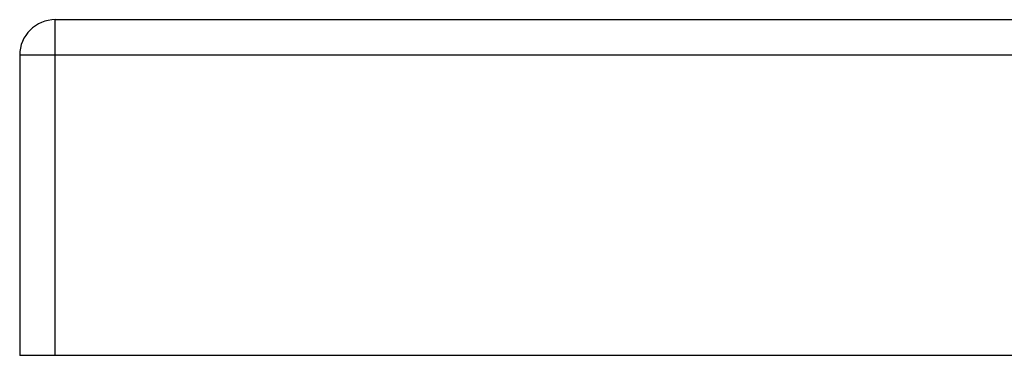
# Model space of a CAD drawing. Header units: inches. Extents: x 7 to 228, y 17 to 114.
# Tile 69 of 143: x 7.245 to 9.98, y 112.785 to 113.719. Entities that reach past the tile are written whole.
import ezdxf

# ---------------------------------------------------------------- set-up
doc = ezdxf.new("R2010")
doc.units = ezdxf.units.IN
doc.header["$MEASUREMENT"] = 0
doc.layers.add('Visible Edges(ANSI)', color=7, linetype='Continuous', lineweight=25)
doc.layers.add('Visible Tangent Edges(ANSI)', color=7, linetype='Continuous', lineweight=25)

msp = doc.modelspace()

# ---------------------------------------------------------------- linework, layer by layer
at = {"layer": 'Visible Edges(ANSI)'}
for p, q in [((7.3436, 113.7192), (54.9486, 113.7192)), ((7.2446, 113.6202), (7.2446, 112.7852)), ((7.3436, 112.7852), (7.2446, 112.7852)), ((54.9486, 112.7852), (7.3436, 112.7852))]:
    msp.add_line(p, q, dxfattribs=at)
msp.add_arc((7.3436, 113.6202), 0.099, 90, 180, dxfattribs=at)
at = {"layer": 'Visible Tangent Edges(ANSI)'}
for p, q in [((7.3436, 113.6202), (7.3436, 113.7192)), ((7.3436, 113.6202), (7.2446, 113.6202)), ((7.3436, 112.7852), (7.3436, 113.6202)), ((54.9486, 113.6202), (7.3436, 113.6202))]:
    msp.add_line(p, q, dxfattribs=at)

doc.saveas('drawing.dxf')
